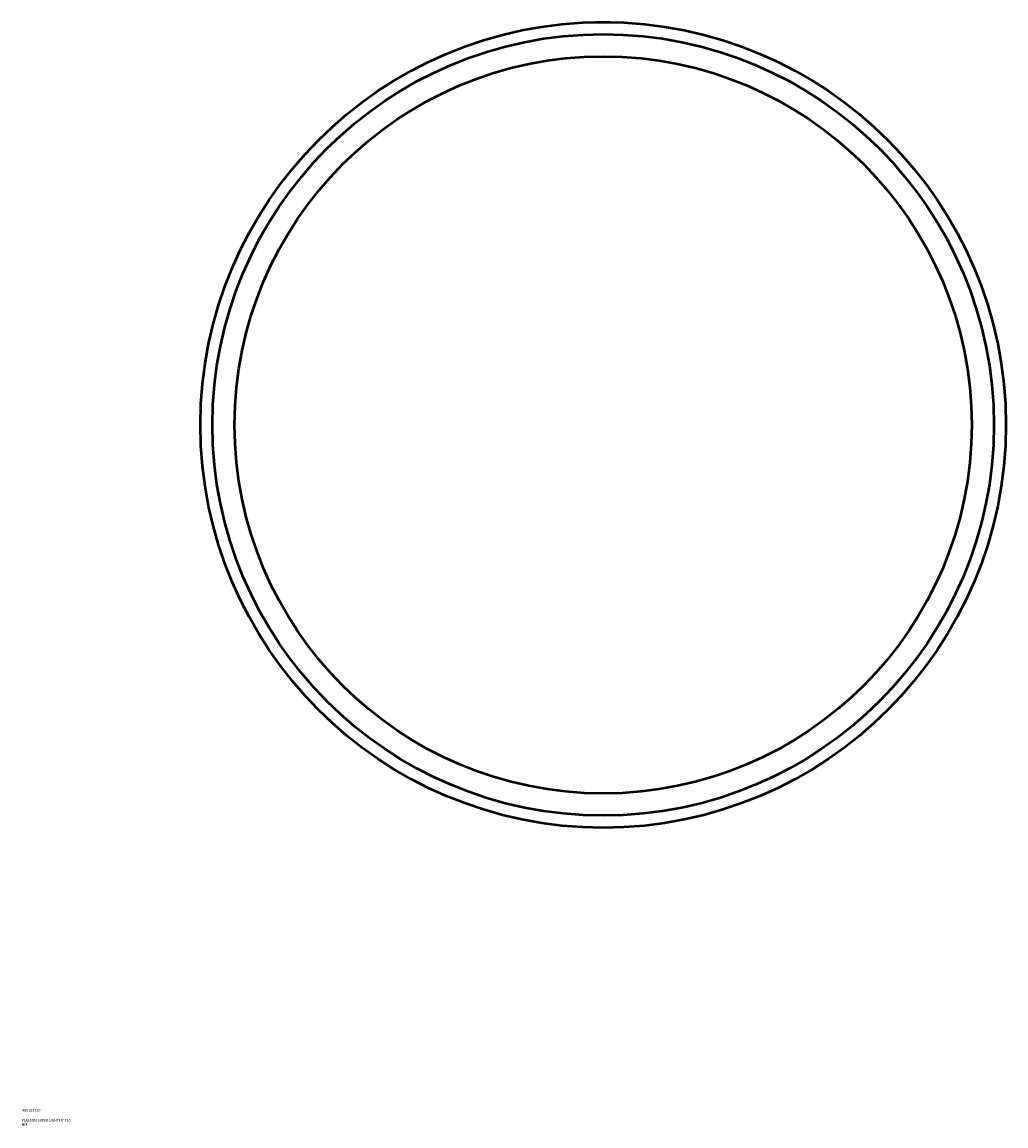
# Model space of a CAD drawing. Header units: millimetres. Extents: x -769 to 1878, y -2121 to 2393.
# Tile 6 of 7: x 855 to 1803, y 79 to 1142. Entities that reach past the tile are written whole.
import ezdxf

# ---------------------------------------------------------------- set-up
doc = ezdxf.new("R2010")
doc.units = ezdxf.units.MM
doc.layers.add('Title (ISO)', color=7, linetype='Continuous', lineweight=50)
doc.layers.add('Visible (ANSI)', color=7, linetype='Continuous', lineweight=50)
doc.styles.add('Note Text (ISO)', font='tahoma.ttf')

# ---------------------------------------------------------------- blocks, each defined once
blk = doc.blocks.new('Title Blocks ISO')
at = {"layer": 'Title (ISO)', "color": 232, "true_color": 0xca0064, "style": 'Note Text (ISO)'}
for tag, p in [('PART_NUMBER_001', (34.2, 73.1)), ('DESCRIPTION_001', (33.8, 63.4)), ('DESCRIPTION_002', (33.8, 59.2))]:
    blk.add_attdef(tag, p, '', height=2.5, dxfattribs=at)

msp = doc.modelspace()

# ---------------------------------------------------------------- linework, layer by layer
at = {"layer": 'Visible (ANSI)'}
for p, q in [((1407.464, 1142.426), (1414.964, 1142.426)), ((1407.464, 1142.426), (1407.464, 1142.353)), ((1414.964, 1142.426), (1422.464, 1142.426)), ((1422.464, 1142.426), (1422.464, 1142.353))]:
    msp.add_line(p, q, dxfattribs=at)
for radius in [388, 376.36, 355]:
    msp.add_circle((1414.964, 754.426), radius, dxfattribs=at)

# ---------------------------------------------------------------- block references
msp.add_blockref('Title Blocks ISO', (821, 20)).add_auto_attribs({'PART_NUMBER_001': '4601S3710', 'DESCRIPTION_001': 'PLASSON SUPER LIGHTFIT 710', 'DESCRIPTION_002': 'MM'})

doc.saveas('drawing.dxf')
